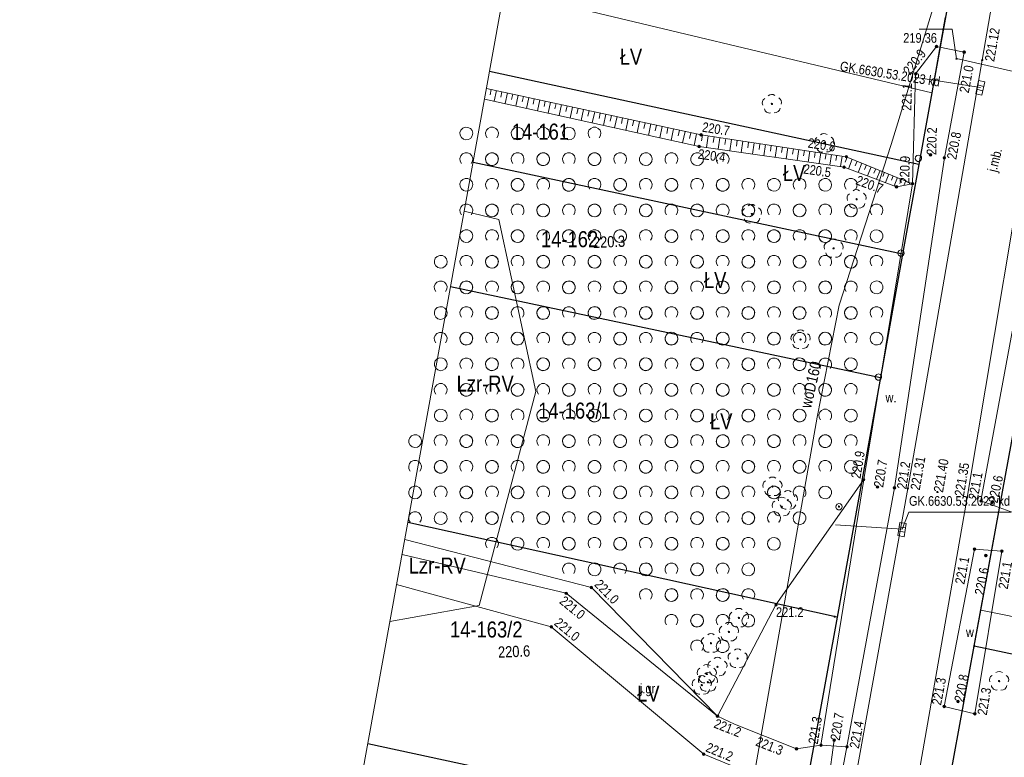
# Model space of a CAD drawing. Header units: metres. Extents: x 0 to 6601798, y -2700 to 5691112.
# Tile 15 of 61: x 6599981 to 6600058, y 5689215 to 5689272. Entities that reach past the tile are written whole.
import ezdxf
from ezdxf.enums import TextEntityAlignment as Align

# ---------------------------------------------------------------- set-up
doc = ezdxf.new("R2010")
doc.units = ezdxf.units.M
doc.header["$MEASUREMENT"] = 0
for name, color, linetype, lineweight in [('AS__Nowe_granice', 150, 'Continuous', 30), ('Kontury', 7, 'Continuous', 5), ('Numery_dzialek', 150, 'Continuous', 5), ('Numery_uzytkow', 7, 'Continuous', 5), ('OTK_E_T_0', 7, 'Continuous', 5), ('OTK_E_T_4', 7, 'Continuous', 5), ('OTK_L_0', 7, 'Continuous', 5), ('OTK_L_5', 7, 'Continuous', 5), ('OTK_L_8', 7, 'Continuous', 5), ('OTR_L_1', 7, 'Continuous', 5), ('OTR_T_0', 7, 'Continuous', 5), ('OTR_T_1', 7, 'Continuous', 5), ('OTZ_L_1', 7, 'Continuous', 5), ('OTZ_T_0', 7, 'Continuous', 5), ('P_SUK_E_T_2', 7, 'Continuous', 5), ('P_SUK_T_1', 7, 'Continuous', 5), ('P_SUKP_E_T_0', 7, 'Continuous', 5), ('P_SUKP_L_0', 7, 'Continuous', 5), ('podzial_uzytki', 7, 'Continuous', 5), ('Punkty', 7, 'Continuous', 5), ('SZZPZ_T_0', 7, 'Continuous', 5), ('UEEOA_T_10', 7, 'Continuous', 5), ('UEEOA_T_9', 7, 'Continuous', 5), ('UWWOO_T_0', 7, 'Continuous', 5), ('UWWPM_L_1', 7, 'Continuous', 5), ('Uzytki', 7, 'Continuous', 5), ('WWRPP_T_0', 7, 'Continuous', 5)]:
    doc.layers.add(name, color=color, linetype=linetype, lineweight=lineweight)
doc.styles.add('STYL_ARIAL', font='ARIALN.TTF')

# ---------------------------------------------------------------- blocks, each defined once
blk = doc.blocks.new('GRT')
at = {"color": 7, "flags": 128}
blk.add_lwpolyline([(0, 2.5), (1.352, 2.103), (2.274, 1.039), (2.475, -0.356), (1.889, -1.637), (0.704, -2.399), (-0.704, -2.399), (-1.889, -1.637), (-2.475, -0.356), (-2.274, 1.039), (-1.352, 2.103), (0, 2.5)], dxfattribs=at)
blk = doc.blocks.new('GRO')
at = {"color": 7, "flags": 128}
blk.add_lwpolyline([(0, 0.45), (0.318, 0.318), (0.45, 0), (0.318, -0.318), (0, -0.45), (-0.318, -0.318), (-0.45, 0), (-0.318, 0.318), (0, 0.45)], dxfattribs=at)
blk = doc.blocks.new('403')
at = {"color": 0}
blk.add_circle((0, 0), 0.5, dxfattribs=at)
blk = doc.blocks.new('801')
at = {"color": 0}
for radius in [1, 0.9, 0.8, 0.7, 0.6, 0.5, 0.4, 0.3, 0.2, 0.1]:
    blk.add_circle((0, 0), radius, dxfattribs=at)
blk = doc.blocks.new('922')
at = {"color": 0}
blk.add_circle((0, 0), 0.5, dxfattribs=at)
for centre, radius, start, end in [((-3.5, 1), 4, 119.84816, 203.51949), ((0, 3.5), 4, 50.114, 129.886), ((3.5, 1), 4, 336.88451, 60.15184), ((-2, -3), 4, 187.477, 278.47884), ((2, -2.75), 4.25, 262.64593, 349.62892)]:
    blk.add_arc(centre, radius, start, end, dxfattribs=at)
blk = doc.blocks.new('509')
at = {"color": 0}
for p, q in [((-5, -2.5), (-5, 2.5)), ((-5, 2.5), (5.5, 2.5)), ((-1.5, 2.5), (-1.5, -2.5)), ((2, 2.5), (2, -2.5)), ((5.5, 2.5), (5.5, -2.5)), ((5.5, -2.5), (-5, -2.5))]:
    blk.add_line(p, q, dxfattribs=at)
blk = doc.blocks.new('625')
at = {"color": 0}
blk.add_circle((0, 0), 0.5, dxfattribs=at)
blk = doc.blocks.new('SLS')
at = {"color": 7, "flags": 128}
blk.add_lwpolyline([(0, 2.5), (1.352, 2.103), (2.274, 1.039), (2.475, -0.356), (1.889, -1.637), (0.704, -2.399), (-0.704, -2.399), (-1.889, -1.637), (-2.475, -0.356), (-2.274, 1.039), (-1.352, 2.103), (0, 2.5)], dxfattribs=at)
blk = doc.blocks.new('2_OTZK')
at = {"color": 7, "flags": 128}
for points in [[(-6.464, 6.464), (-8.208, 5.332), (-10.262, 5.007), (-12.27, 5.545), (-13.886, 6.853), (-14.83, 8.706), (-14.938, 10.782), (-14.193, 12.723), (-12.723, 14.193), (-10.782, 14.938), (-8.706, 14.83), (-6.853, 13.886), (-5.545, 12.27), (-5.007, 10.262), (-5.332, 8.208), (-6.464, 6.464)], [(6.25, 6.693), (5.232, 8.495), (5.031, 10.555), (5.682, 12.52), (7.072, 14.054), (8.965, 14.892), (11.035, 14.892), (12.928, 14.054), (14.318, 12.52), (14.969, 10.555), (14.768, 8.495), (13.75, 6.693)], [(-13.756, -13.3), (-14.771, -11.497), (-14.968, -9.439), (-14.316, -7.476), (-12.925, -5.945), (-11.034, -5.108), (-8.966, -5.108), (-7.075, -5.945), (-5.684, -7.476), (-5.032, -9.439), (-5.229, -11.497), (-6.244, -13.3)], [(6.464, -6.464), (8.208, -5.332), (10.262, -5.007), (12.27, -5.545), (13.886, -6.853), (14.83, -8.706), (14.938, -10.782), (14.193, -12.723), (12.723, -14.193), (10.782, -14.938), (8.706, -14.83), (6.853, -13.886), (5.545, -12.27), (5.007, -10.262), (5.332, -8.208), (6.464, -6.464)]]:
    blk.add_lwpolyline(points, dxfattribs=at)

msp = doc.modelspace()

# ---------------------------------------------------------------- linework, layer by layer
at = {"color": 7, "linetype": 'Continuous', "lineweight": 0, "flags": 128}
msp.add_lwpolyline([(6600173.29, 5690035.7), (6600065.2, 5689524.43), (6600055.68, 5689477.92), (6599986.53, 5689096.03), (6599985.74, 5689089.37), (6599806.46, 5688549.67), (6599804.83, 5688541.58), (6599805.17, 5688533.33), (6599807.49, 5688525.41), (6599811.64, 5688518.27), (6599818.42, 5688511.51), (6599826.1, 5688505.76), (6599833.26, 5688501.65), (6599841.19, 5688499.37), (6599849.44, 5688499.06), (6599857.53, 5688500.73)], dxfattribs=at)
at = {"layer": 'AS__Nowe_granice', "linetype": 'Continuous', "flags": 128}
for points in [[(6600053.96, 5689276.2), (6600051.2, 5689260.95)], [(6600051.2, 5689260.95), (6600017.705, 5689268.199)], [(6600049.94, 5689253.97), (6600016.422, 5689261.111)], [(6600051.2, 5689260.95), (6600049.94, 5689253.97)], [(6600049.94, 5689253.97), (6600048.2, 5689244.33)], [(6600014.668, 5689251.428), (6600048.2, 5689244.33)], [(6600048.2, 5689244.33), (6600044.82, 5689225.64)], [(6600055.52, 5689223.37), (6600058.95, 5689242.07)], [(6600044.82, 5689225.64), (6600011.335, 5689233.021)], [(6600044.82, 5689225.64), (6600041.72, 5689208.53)], [(6600052.41, 5689206.31), (6600055.52, 5689223.37)], [(6600088.911, 5689216.345), (6600055.52, 5689223.37)], [(6600041.72, 5689208.53), (6600008.21, 5689215.761)]]:
    msp.add_lwpolyline(points, dxfattribs=at)
at = {"layer": 'Kontury', "color": 3, "linetype": 'Continuous', "flags": 128}
for points in [[(6600051.2, 5689260.95), (6600053.96, 5689276.2)], [(6600049.94, 5689253.97), (6600051.2, 5689260.95)], [(6600015.733, 5689257.308), (6600018.44, 5689256.67)], [(6600018.44, 5689256.67), (6600021.31, 5689243.25)], [(6600048.2, 5689244.33), (6600049.94, 5689253.97)], [(6600044.82, 5689225.64), (6600048.2, 5689244.33)], [(6600021.31, 5689243.25), (6600016.9, 5689226.54)], [(6600058.61, 5689240.25), (6600056.05, 5689226.19)], [(6600016.9, 5689226.54), (6600009.938, 5689225.302)], [(6600056.05, 5689226.19), (6600055.52, 5689223.37)], [(6600056.05, 5689226.19), (6600087.96, 5689219.76)], [(6600041.72, 5689208.53), (6600044.82, 5689225.64)], [(6600055.52, 5689223.37), (6600052.41, 5689206.31)], [(6600008.21, 5689215.763), (6600041.72, 5689208.53)]]:
    msp.add_lwpolyline(points, dxfattribs=at)
at = {"layer": 'OTK_L_0', "color": 7, "linetype": 'Continuous', "flags": 128}
for points in [[(6600056.152, 5689269.099), (6600060.003, 5689291.405)], [(6600050.346, 5689235.673), (6600056.152, 5689269.099)], [(6600060.671, 5689268.937), (6600054.969, 5689234.984)], [(6600044.156, 5689201.417), (6600050.346, 5689235.673)], [(6600054.969, 5689234.984), (6600048.89, 5689200.2)], [(6600010.883, 5689230.521), (6600023.693, 5689227.502)], [(6600022.529, 5689224.885), (6600010.462, 5689228.197)], [(6600023.693, 5689227.502), (6600035.496, 5689217.922)], [(6600034.417, 5689214.95), (6600022.529, 5689224.885)], [(6600035.496, 5689217.922), (6600036.825, 5689217.285)], [(6600036.825, 5689217.285), (6600041.651, 5689215.367)], [(6600041.651, 5689215.367), (6600043.566, 5689215.654)], [(6600043.566, 5689215.654), (6600045.597, 5689215.522)], [(6600045.597, 5689215.522), (6600044.486, 5689209.67)], [(6600040.787, 5689212.325), (6600034.417, 5689214.95)]]:
    msp.add_lwpolyline(points, dxfattribs=at)
at = {"layer": 'OTK_L_5', "color": 7, "linetype": 'Continuous', "flags": 128}
for points in [[(6600052.578, 5689270.153), (6600050.953, 5689268.024)], [(6600054.741, 5689269.719), (6600052.578, 5689270.153)], [(6600053.193, 5689261.472), (6600054.741, 5689269.719)], [(6600056.048, 5689234.706), (6600062.485, 5689269.511)], [(6600050.953, 5689268.024), (6600050.709, 5689259.458)], [(6600049.297, 5689235.727), (6600053.193, 5689261.472)], [(6600050.709, 5689259.458), (6600046.9, 5689236.37)], [(6600046.9, 5689236.37), (6600043.566, 5689215.654)], [(6600045.597, 5689215.522), (6600049.297, 5689235.727)], [(6600058.617, 5689233.77), (6600056.048, 5689234.706)], [(6600053.185, 5689218.681), (6600055.549, 5689230.955)], [(6600055.549, 5689230.955), (6600057.678, 5689230.797)], [(6600057.678, 5689230.797), (6600055.572, 5689218.107)], [(6600055.572, 5689218.107), (6600053.185, 5689218.681)], [(6600043.566, 5689215.654), (6600045.597, 5689215.522)]]:
    msp.add_lwpolyline(points, dxfattribs=at)
at = {"layer": 'OTK_L_8', "color": 7, "linetype": 'Continuous', "flags": 128}
for points in [[(6600063.609, 5689267.064), (6600054.145, 5689269.213)], [(6600044.596, 5689216.055), (6600043.701, 5689209.598)]]:
    msp.add_lwpolyline(points, dxfattribs=at)
at = {"layer": 'OTR_L_1', "color": 7, "linetype": 'Continuous', "flags": 128}
for points in [[(6600034.219, 5689263.263), (6600017.469, 5689266.894)], [(6600017.848, 5689266.812), (6600017.758, 5689266.396)], [(6600018.264, 5689266.722), (6600018.084, 5689265.888)], [(6600018.682, 5689266.631), (6600018.591, 5689266.213)], [(6600019.1, 5689266.541), (6600018.918, 5689265.703)], [(6600017.317, 5689266.057), (6600034.061, 5689262.351)], [(6600019.519, 5689266.45), (6600019.428, 5689266.03)], [(6600019.939, 5689266.359), (6600019.756, 5689265.517)], [(6600020.359, 5689266.268), (6600020.268, 5689265.846)], [(6600020.781, 5689266.176), (6600020.598, 5689265.331)], [(6600021.204, 5689266.085), (6600021.112, 5689265.661)], [(6600021.627, 5689265.993), (6600021.443, 5689265.144)], [(6600022.052, 5689265.901), (6600021.96, 5689265.475)], [(6600022.477, 5689265.809), (6600022.292, 5689264.956)], [(6600022.904, 5689265.716), (6600022.811, 5689265.289)], [(6600023.331, 5689265.623), (6600023.145, 5689264.767)], [(6600023.759, 5689265.531), (6600023.666, 5689265.102)], [(6600024.188, 5689265.438), (6600024.002, 5689264.578)], [(6600024.618, 5689265.344), (6600024.525, 5689264.914)], [(6600025.049, 5689265.251), (6600024.862, 5689264.387)], [(6600025.481, 5689265.157), (6600025.387, 5689264.724)], [(6600025.914, 5689265.064), (6600025.726, 5689264.196)], [(6600026.348, 5689264.969), (6600026.253, 5689264.535)], [(6600026.782, 5689264.875), (6600026.593, 5689264.004)], [(6600027.218, 5689264.781), (6600027.123, 5689264.344)], [(6600027.655, 5689264.686), (6600027.465, 5689263.811)], [(6600028.092, 5689264.591), (6600027.997, 5689264.153)], [(6600028.531, 5689264.496), (6600028.34, 5689263.617)], [(6600028.97, 5689264.401), (6600028.875, 5689263.96)], [(6600029.411, 5689264.305), (6600029.219, 5689263.423)], [(6600029.852, 5689264.21), (6600029.756, 5689263.768)], [(6600030.294, 5689264.114), (6600030.102, 5689263.227)], [(6600030.737, 5689264.018), (6600030.641, 5689263.573)], [(6600031.182, 5689263.922), (6600030.989, 5689263.031)], [(6600031.627, 5689263.825), (6600031.53, 5689263.379)], [(6600032.073, 5689263.728), (6600031.879, 5689262.834)], [(6600032.52, 5689263.631), (6600032.423, 5689263.183)], [(6600032.968, 5689263.534), (6600032.774, 5689262.636)], [(6600033.417, 5689263.437), (6600033.32, 5689262.987)], [(6600033.868, 5689263.339), (6600033.672, 5689262.437)], [(6600045.543, 5689261.564), (6600034.219, 5689263.263)], [(6600034.32, 5689263.248), (6600034.251, 5689262.791)], [(6600034.777, 5689263.179), (6600034.64, 5689262.269)], [(6600035.232, 5689263.111), (6600035.164, 5689262.658)], [(6600035.685, 5689263.043), (6600035.55, 5689262.14)], [(6600036.137, 5689262.975), (6600036.07, 5689262.525)], [(6600036.587, 5689262.908), (6600036.453, 5689262.012)], [(6600037.035, 5689262.84), (6600036.968, 5689262.394)], [(6600037.481, 5689262.774), (6600037.348, 5689261.885)], [(6600037.925, 5689262.707), (6600037.859, 5689262.264)], [(6600034.061, 5689262.351), (6600045.367, 5689260.747)], [(6600038.368, 5689262.64), (6600038.236, 5689261.759)], [(6600038.809, 5689262.574), (6600038.743, 5689262.135)], [(6600039.248, 5689262.508), (6600039.117, 5689261.634)], [(6600039.686, 5689262.443), (6600039.62, 5689262.007)], [(6600040.121, 5689262.378), (6600039.991, 5689261.51)], [(6600040.555, 5689262.312), (6600040.49, 5689261.88)], [(6600040.987, 5689262.248), (6600040.858, 5689261.387)], [(6600041.418, 5689262.183), (6600041.353, 5689261.754)], [(6600041.846, 5689262.119), (6600041.718, 5689261.265)], [(6600042.273, 5689262.055), (6600042.209, 5689261.629)], [(6600042.699, 5689261.991), (6600042.572, 5689261.144)], [(6600043.122, 5689261.927), (6600043.059, 5689261.505)], [(6600043.544, 5689261.864), (6600043.418, 5689261.024)], [(6600043.964, 5689261.801), (6600043.902, 5689261.382)], [(6600044.383, 5689261.738), (6600044.258, 5689260.904)], [(6600044.8, 5689261.675), (6600044.737, 5689261.26)], [(6600045.215, 5689261.613), (6600045.091, 5689260.786)], [(6600045.623, 5689261.531), (6600045.465, 5689261.145)], [(6600050.709, 5689259.458), (6600045.543, 5689261.564)], [(6600046.009, 5689261.374), (6600045.703, 5689260.621)], [(6600046.385, 5689261.221), (6600046.234, 5689260.85)], [(6600045.367, 5689260.747), (6600049.459, 5689259.217)], [(6600046.756, 5689261.069), (6600046.458, 5689260.339)], [(6600047.121, 5689260.921), (6600046.975, 5689260.561)], [(6600047.481, 5689260.774), (6600047.192, 5689260.065)], [(6600047.836, 5689260.629), (6600047.694, 5689260.28)], [(6600048.185, 5689260.487), (6600047.905, 5689259.798)], [(6600048.53, 5689260.346), (6600048.391, 5689260.007)], [(6600048.869, 5689260.208), (6600048.596, 5689259.539)], [(6600049.203, 5689260.072), (6600049.069, 5689259.742)], [(6600049.533, 5689259.938), (6600049.268, 5689259.288)], [(6600049.857, 5689259.805), (6600049.726, 5689259.483)], [(6600050.179, 5689259.674), (6600050.038, 5689259.329)], [(6600049.459, 5689259.217), (6600050.709, 5689259.458)], [(6600050.501, 5689259.543), (6600050.446, 5689259.407)]]:
    msp.add_lwpolyline(points, dxfattribs=at)
at = {"layer": 'OTR_T_0', "color": 7, "linetype": 'Continuous', "flags": 128}
for points in [[(6600051.229, 5689271.517), (6600053.807, 5689271.517)], [(6600054.14, 5689269.21), (6600053.807, 5689271.517)]]:
    msp.add_lwpolyline(points, dxfattribs=at)
at = {"layer": 'OTZ_L_1', "color": 7, "linetype": 'Continuous', "flags": 128}
for points in [[(6600034.061, 5689262.351), (6600017.317, 5689266.057)], [(6600045.367, 5689260.747), (6600034.061, 5689262.351)], [(6600049.459, 5689259.217), (6600045.367, 5689260.747)], [(6600046.9, 5689236.37), (6600050.709, 5689259.458)], [(6600050.709, 5689259.458), (6600049.459, 5689259.217)], [(6600040.057, 5689226.598), (6600046.9, 5689236.37)], [(6600011.095, 5689231.691), (6600025.653, 5689227.952)], [(6600025.653, 5689227.952), (6600035.496, 5689217.922)], [(6600035.496, 5689217.922), (6600040.057, 5689226.598)]]:
    msp.add_lwpolyline(points, dxfattribs=at)
at = {"layer": 'P_SUK_E_T_2', "color": 30, "linetype": 'Continuous', "flags": 128}
for points in [[(6600049.89, 5689232.5), (6600050.433, 5689233.823)], [(6600050.433, 5689233.823), (6600058.386, 5689233.823)]]:
    msp.add_lwpolyline(points, dxfattribs=at)
at = {"layer": 'P_SUKP_L_0', "color": 30, "linetype": 'Continuous', "flags": 128}
for points in [[(6600050.86, 5689267.78), (6600056, 5689266.96)], [(6600049.89, 5689232.5), (6600044.7, 5689232.84)]]:
    msp.add_lwpolyline(points, dxfattribs=at)
at = {"layer": 'UWWPM_L_1', "color": 161, "linetype": 'Continuous', "flags": 128}
for points in [[(6600056.98, 5689288.351), (6600049.034, 5689262.503)], [(6600049.034, 5689262.503), (6600044.984, 5689249.981)], [(6600044.984, 5689249.981), (6600043.278, 5689241.25)], [(6600043.278, 5689241.25), (6600037.02, 5689205.79)]]:
    msp.add_lwpolyline(points, dxfattribs=at)
at = {"layer": 'Uzytki', "color": 3, "linetype": 'Continuous', "flags": 128}
for points in [[(6600018.854, 5689274.541), (6600052.214, 5689266.553)], [(6600052.214, 5689266.553), (6600053.25, 5689272.42)], [(6600051.2, 5689260.95), (6600052.214, 5689266.553)], [(6600049.94, 5689253.97), (6600051.2, 5689260.95)], [(6600015.733, 5689257.308), (6600018.44, 5689256.67)], [(6600018.44, 5689256.67), (6600021.31, 5689243.25)], [(6600048.2, 5689244.33), (6600049.94, 5689253.97)], [(6600044.82, 5689225.64), (6600048.2, 5689244.33)], [(6600021.31, 5689243.25), (6600016.9, 5689226.54)], [(6600056.05, 5689226.19), (6600058.61, 5689240.25)], [(6600016.9, 5689226.54), (6600009.938, 5689225.302)], [(6600056.05, 5689226.19), (6600055.52, 5689223.37)], [(6600041.72, 5689208.53), (6600044.82, 5689225.64)], [(6600055.52, 5689223.37), (6600052.41, 5689206.31)], [(6600008.21, 5689215.763), (6600041.72, 5689208.53)]]:
    msp.add_lwpolyline(points, dxfattribs=at)

# ---------------------------------------------------------------- block references
at = {"layer": 'OTR_T_0', "color": 7, "linetype": 'Continuous', "xscale": 0.1, "yscale": 0.1, "zscale": 0.1}
msp.add_blockref('403', (6600054.14, 5689269.21), dxfattribs=at)
at = {"layer": 'OTR_T_0', "color": 7, "linetype": 'Continuous', "xscale": 0.1, "yscale": 0.1, "zscale": 0.1, "rotation": 0.0008399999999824}
for p in [(6600056.152, 5689269.099), (6600050.346, 5689235.673), (6600052.651, 5689235.406), (6600054.969, 5689234.984)]:
    msp.add_blockref('403', p, dxfattribs=at)
at = {"layer": 'OTR_T_1', "color": 7, "linetype": 'Continuous', "xscale": 0.1, "yscale": 0.1, "zscale": 0.1, "rotation": 0.0008399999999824}
for p in [(6600052.578, 5689270.153), (6600054.741, 5689269.719), (6600050.953, 5689268.024), (6600034.219, 5689263.263), (6600034.061, 5689262.351), (6600045.543, 5689261.564), (6600052.116, 5689261.703), (6600053.193, 5689261.472), (6600045.367, 5689260.747), (6600049.459, 5689259.217), (6600050.709, 5689259.458), (6600046.9, 5689236.37), (6600047.979, 5689235.797), (6600049.297, 5689235.727), (6600056.048, 5689234.706), (6600056.907, 5689234.593), (6600055.549, 5689230.955), (6600056.434, 5689230.451), (6600057.678, 5689230.797), (6600023.693, 5689227.502), (6600025.653, 5689227.952), (6600040.057, 5689226.598), (6600022.529, 5689224.885), (6600054.26, 5689219.062), (6600053.185, 5689218.681), (6600055.572, 5689218.107), (6600035.496, 5689217.922), (6600044.596, 5689216.055), (6600034.417, 5689214.95), (6600041.651, 5689215.367), (6600043.566, 5689215.654), (6600045.597, 5689215.522)]:
    msp.add_blockref('801', p, dxfattribs=at)
at = {"layer": 'OTZ_L_1', "color": 7, "linetype": 'Continuous', "xscale": 0.1, "yscale": 0.1, "zscale": 0.1}
for p in [(6600016.9, 5689262.37), (6600020.9, 5689262.37), (6600024.9, 5689262.37), (6600018.9, 5689260.37), (6600022.9, 5689260.37), (6600026.9, 5689260.37), (6600030.9, 5689260.37), (6600034.9, 5689260.37), (6600016.9, 5689258.37), (6600020.9, 5689258.37), (6600024.9, 5689258.37), (6600028.9, 5689258.37), (6600032.9, 5689258.37), (6600036.9, 5689258.37), (6600040.9, 5689258.37), (6600044.9, 5689258.37), (6600018.9, 5689256.37), (6600022.9, 5689256.37), (6600026.9, 5689256.37), (6600030.9, 5689256.37), (6600034.9, 5689256.37), (6600038.9, 5689256.37), (6600042.9, 5689256.37), (6600046.9, 5689256.37), (6600016.9, 5689254.37), (6600020.9, 5689254.37), (6600024.9, 5689254.37), (6600028.9, 5689254.37), (6600032.9, 5689254.37), (6600036.9, 5689254.37), (6600040.9, 5689254.37), (6600044.9, 5689254.37), (6600014.9, 5689252.37), (6600018.9, 5689252.37), (6600022.9, 5689252.37), (6600026.9, 5689252.37), (6600030.9, 5689252.37), (6600034.9, 5689252.37), (6600038.9, 5689252.37), (6600042.9, 5689252.37), (6600046.9, 5689252.37), (6600016.9, 5689250.37), (6600020.9, 5689250.37), (6600024.9, 5689250.37), (6600028.9, 5689250.37), (6600032.9, 5689250.37), (6600036.9, 5689250.37), (6600040.9, 5689250.37), (6600044.9, 5689250.37), (6600014.9, 5689248.37), (6600018.9, 5689248.37), (6600022.9, 5689248.37), (6600026.9, 5689248.37), (6600030.9, 5689248.37), (6600034.9, 5689248.37), (6600038.9, 5689248.37), (6600042.9, 5689248.37), (6600046.9, 5689248.37), (6600016.9, 5689246.37), (6600020.9, 5689246.37), (6600024.9, 5689246.37), (6600028.9, 5689246.37), (6600032.9, 5689246.37), (6600036.9, 5689246.37), (6600040.9, 5689246.37), (6600044.9, 5689246.37), (6600014.9, 5689244.37), (6600018.9, 5689244.37), (6600022.9, 5689244.37), (6600026.9, 5689244.37), (6600030.9, 5689244.37), (6600034.9, 5689244.37), (6600038.9, 5689244.37), (6600042.9, 5689244.37), (6600016.9, 5689242.37), (6600020.9, 5689242.37), (6600024.9, 5689242.37), (6600028.9, 5689242.37), (6600032.9, 5689242.37), (6600036.9, 5689242.37), (6600040.9, 5689242.37), (6600044.9, 5689242.37), (6600014.9, 5689240.37), (6600018.9, 5689240.37), (6600022.9, 5689240.37), (6600026.9, 5689240.37), (6600030.9, 5689240.37), (6600034.9, 5689240.37), (6600038.9, 5689240.37), (6600042.9, 5689240.37), (6600012.9, 5689238.37), (6600016.9, 5689238.37), (6600020.9, 5689238.37), (6600024.9, 5689238.37), (6600028.9, 5689238.37), (6600032.9, 5689238.37), (6600036.9, 5689238.37), (6600040.9, 5689238.37), (6600044.9, 5689238.37), (6600014.9, 5689236.37), (6600018.9, 5689236.37), (6600022.9, 5689236.37), (6600026.9, 5689236.37), (6600030.9, 5689236.37), (6600034.9, 5689236.37), (6600038.9, 5689236.37), (6600042.9, 5689236.37), (6600012.9, 5689234.37), (6600016.9, 5689234.37), (6600020.9, 5689234.37), (6600024.9, 5689234.37), (6600028.9, 5689234.37), (6600032.9, 5689234.37), (6600036.9, 5689234.37), (6600040.9, 5689234.37), (6600018.9, 5689232.37), (6600022.9, 5689232.37), (6600026.9, 5689232.37), (6600030.9, 5689232.37), (6600034.9, 5689232.37), (6600038.9, 5689232.37), (6600024.9, 5689230.37), (6600028.9, 5689230.37), (6600032.9, 5689230.37), (6600036.9, 5689230.37), (6600030.9, 5689228.37), (6600034.9, 5689228.37), (6600032.9, 5689226.37), (6600036.9, 5689226.37), (6600034.9, 5689224.37)]:
    msp.add_blockref('2_OTZK', p, dxfattribs=at)
at = {"layer": 'OTZ_T_0', "color": 7, "linetype": 'Continuous', "xscale": 0.1, "yscale": 0.1, "zscale": 0.1}
for p in [(6600044.555, 5689254.413), (6600041.977, 5689247.303), (6600039.782, 5689235.826), (6600040.507, 5689234.256), (6600040.982, 5689234.769), (6600037.165, 5689225.579), (6600036.383, 5689224.487), (6600034.986, 5689223.609), (6600037.067, 5689222.42), (6600034.654, 5689221.207), (6600035.488, 5689221.766), (6600034.75, 5689220.574), (6600057.461, 5689220.656), (6600034.264, 5689220.343)]:
    msp.add_blockref('922', p, dxfattribs=at)
at = {"layer": 'P_SUK_T_1', "color": 7, "linetype": 'Continuous', "xscale": 0.1, "yscale": 0.1, "zscale": 0.1}
for p, rotation in [((6600056, 5689266.96), 257.28097), ((6600049.89, 5689232.5), 260.36921)]:
    msp.add_blockref('509', p, dxfattribs=dict(at, rotation=rotation))
at = {"layer": 'Punkty', "color": 7, "linetype": 'Continuous', "xscale": 0.1, "yscale": 0.1, "zscale": 0.1}
for name, p in [('GRT', (6600051.17, 5689261.44)), ('GRT', (6600049.81, 5689254.04)), ('GRT', (6600048.05, 5689244.37)), ('GRO', (6600044.64, 5689225.68)), ('GRO', (6600055.52, 5689223.37))]:
    msp.add_blockref(name, p, dxfattribs=at)
at = {"layer": 'SZZPZ_T_0', "color": 7, "linetype": 'Continuous', "xscale": 0.1, "yscale": 0.1, "zscale": 0.1, "rotation": 2.400689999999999}
for p in [(6600039.742, 5689265.677), (6600043.824, 5689262.625), (6600046.35, 5689258.246), (6600038.17, 5689257.093)]:
    msp.add_blockref('922', p, dxfattribs=at)
at = {"layer": 'UEEOA_T_10', "color": 1, "linetype": 'Continuous', "xscale": 0.1, "yscale": 0.1, "zscale": 0.1, "rotation": 2.400689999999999}
msp.add_blockref('SLS', (6600044.973, 5689234.264), dxfattribs=at)
at = {"layer": 'UEEOA_T_9', "color": 7, "linetype": 'Continuous', "xscale": 0.1, "yscale": 0.1, "zscale": 0.1}
for rotation in [260.61069, 80.86237999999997]:
    msp.add_blockref('625', (6600044.973, 5689234.264), dxfattribs=dict(at, rotation=rotation))
at = {"layer": 'WWRPP_T_0', "color": 7, "linetype": 'Continuous', "xscale": 0.1, "yscale": 0.1, "zscale": 0.1, "rotation": 2.400689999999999}
msp.add_blockref('801', (6600025.478, 5689255.4), dxfattribs=at)

# ---------------------------------------------------------------- texts
at = {"layer": 'Numery_dzialek', "linetype": 'Continuous', "style": 'STYL_ARIAL'}
for s, p in [('14-161', (6600023.911, 5689262.518)), ('14-162', (6600026.182, 5689254.13)), ('14-163/1', (6600027.161, 5689240.754)), ('14-163/2', (6600020.279, 5689223.682))]:
    msp.add_text(s, height=1.25, dxfattribs=at).set_placement(p, align=Align.BOTTOM_RIGHT)
at = {"layer": 'Numery_uzytkow', "color": 3, "linetype": 'Continuous', "style": 'STYL_ARIAL'}
for p in [(6600015.144, 5689244.488), (6600011.406, 5689230.295)]:
    msp.add_text('Lzr-RV', height=1.25, dxfattribs=at).set_placement(p, align=Align.TOP_LEFT)
at = {"layer": 'OTK_E_T_0', "color": 7, "linetype": 'Continuous', "style": 'STYL_ARIAL'}
msp.add_text('j.mb.', height=0.75, rotation=76.1449, dxfattribs=at).set_placement((6600057.126, 5689261.31), align=Align.MIDDLE_CENTER)
msp.add_text('j.gr.', height=0.75, dxfattribs=at).set_placement((6600030.154, 5689220.073), align=Align.MIDDLE_CENTER)
at = {"layer": 'OTK_E_T_4', "color": 7, "linetype": 'Continuous', "style": 'STYL_ARIAL'}
for p in [(6600049.03, 5689242.775), (6600055.308, 5689224.469)]:
    msp.add_text('w.', height=0.75, dxfattribs=at).set_placement(p, align=Align.MIDDLE_CENTER)
at = {"layer": 'OTR_T_0', "color": 7, "linetype": 'Continuous', "style": 'STYL_ARIAL'}
for s, rotation, p in [('221.12', 80.2, (6600056.337, 5689269.067)), ('221.31', 80.1, (6600050.531, 5689235.641))]:
    msp.add_text(s, height=0.75, rotation=rotation, dxfattribs=at).set_placement(p, align=Align.TOP_LEFT)
msp.add_text('219.36', height=0.75, dxfattribs=at).set_placement((6600052.614, 5689270.829), align=Align.MIDDLE_RIGHT)
msp.add_text('221.40', height=0.75, rotation=80.1, dxfattribs=at).set_placement((6600052.713, 5689235.395), align=Align.MIDDLE_LEFT)
msp.add_text('221.35', height=0.75, rotation=80.5, dxfattribs=at).set_placement((6600054.934, 5689234.99), align=Align.BOTTOM_LEFT)
at = {"layer": 'OTR_T_1', "color": 7, "linetype": 'Continuous', "style": 'STYL_ARIAL'}
for s, rotation, p in [('220.9', 52.6, (6600051.991, 5689269.443)), ('221.1', 88.4, (6600050.897, 5689267.283)), ('220.8', 351.5, (6600044.602, 5689261.74)), ('221.1', 79.1, (6600055.374, 5689230.233))]:
    msp.add_text(s, height=0.75, rotation=rotation, dxfattribs=at).set_placement(p, align=Align.BOTTOM_RIGHT)
for s, rotation, p in [('221.0', 79.4, (6600054.749, 5689268.744)), ('220.5', 351.9, (6600044.393, 5689260.696)), ('220.7', 339.5, (6600048.497, 5689259.376)), ('221.1', 80.6, (6600057.742, 5689230.034)), ('221.3', 338.3, (6600040.693, 5689215.547))]:
    msp.add_text(s, height=0.75, rotation=rotation, dxfattribs=at).set_placement(p, align=Align.TOP_RIGHT)
for s, rotation, p in [('220.7', 351.5, (6600034.224, 5689263.298)), ('220.9', 88.4, (6600050.674, 5689259.459)), ('220.9', 80.6, (6600046.865, 5689236.376)), ('221.1', 79.5, (6600056.013, 5689234.712)), ('221.0', 314.5, (6600025.678, 5689227.977)), ('221.0', 320.1, (6600022.552, 5689224.912)), ('221.3', 79.1, (6600053.15, 5689218.688)), ('221.3', 80.9, (6600043.531, 5689215.66)), ('221.2', 337.6, (6600034.43, 5689214.983))]:
    msp.add_text(s, height=0.75, rotation=rotation, dxfattribs=at).set_placement(p, align=Align.BOTTOM_LEFT)
for s, rotation, p in [('220.2', 88.4, (6600052.179, 5689261.701)), ('220.7', 80.6, (6600048.041, 5689235.787)), ('220.6', 77.8, (6600056.968, 5689234.58)), ('220.8', 79.1, (6600054.321, 5689219.05)), ('220.7', 80.9, (6600044.658, 5689216.045))]:
    msp.add_text(s, height=0.75, rotation=rotation, dxfattribs=at).set_placement(p, align=Align.MIDDLE_LEFT)
for s, rotation, p in [('220.8', 79.4, (6600053.377, 5689261.438)), ('220.4', 351.9, (6600034.035, 5689262.165)), ('221.2', 81.4, (6600049.482, 5689235.699)), ('221.0', 320.9, (6600023.575, 5689227.356)), ('221.3', 80.6, (6600055.757, 5689218.076)), ('221.2', 338.3, (6600035.427, 5689217.748)), ('221.4', 79.6, (6600045.781, 5689215.488))]:
    msp.add_text(s, height=0.75, rotation=rotation, dxfattribs=at).set_placement(p, align=Align.TOP_LEFT)
msp.add_text('220.6', height=0.75, rotation=79.1, dxfattribs=at).set_placement((6600056.314, 5689229.5), align=Align.MIDDLE_RIGHT)
msp.add_text('221.2', height=0.75, dxfattribs=at).set_placement((6600040.057, 5689226.411), align=Align.TOP_LEFT)
at = {"layer": 'P_SUK_E_T_2', "color": 30, "linetype": 'Continuous', "style": 'STYL_ARIAL'}
msp.add_text('GK.6630.53.2023 kd', height=0.75, dxfattribs=at).set_placement((6600050.433, 5689234.108), align=Align.BOTTOM_LEFT)
at = {"layer": 'P_SUKP_E_T_0', "color": 30, "linetype": 'Continuous', "style": 'STYL_ARIAL'}
msp.add_text('GK.6630.53.2023 kd', height=0.75, rotation=350.9358, dxfattribs=at).set_placement((6600048.959, 5689268.02), align=Align.MIDDLE_CENTER)
at = {"layer": 'podzial_uzytki', "color": 3, "linetype": 'Continuous', "style": 'STYL_ARIAL'}
for p in [(6600029.617, 5689268.363), (6600042.345, 5689259.289), (6600036.186, 5689250.938), (6600036.66, 5689239.922), (6600030.974, 5689218.684)]:
    msp.add_text('ŁV', height=1.25, dxfattribs=at).set_placement(p, align=Align.BOTTOM_RIGHT)
at = {"layer": 'UWWOO_T_0', "color": 161, "linetype": 'Continuous', "style": 'STYL_ARIAL'}
msp.add_text('woD160', height=0.875, rotation=77.0408, dxfattribs=at).set_placement((6600043.044, 5689241.832), align=Align.BOTTOM_LEFT)
at = {"layer": 'WWRPP_T_0', "color": 7, "linetype": 'Continuous', "style": 'STYL_ARIAL'}
for s, p in [('220.3', (6600025.809, 5689254.174)), ('220.6', (6600018.401, 5689222.211))]:
    msp.add_text(s, height=0.875, rotation=2.3988, dxfattribs=at).set_placement(p, align=Align.BOTTOM_LEFT)

doc.saveas('drawing.dxf')
